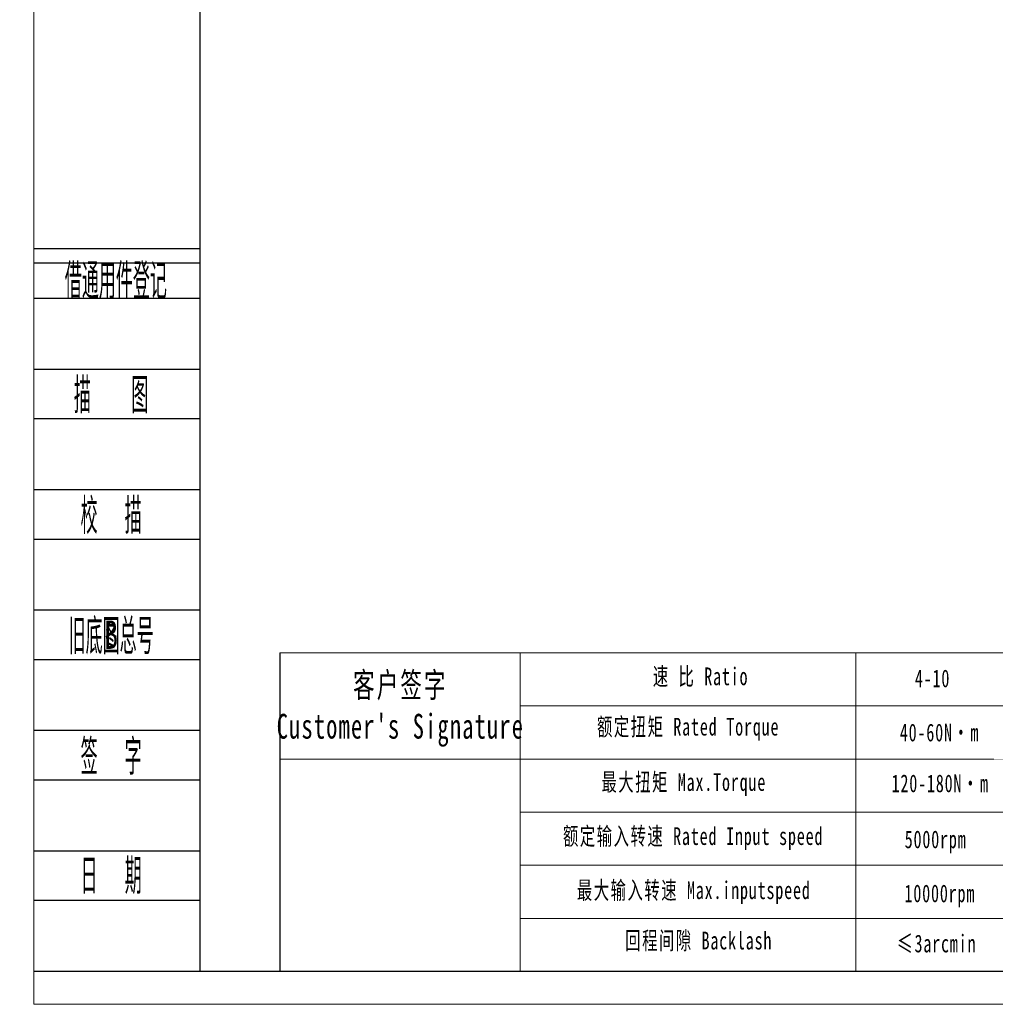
# Model space of a CAD drawing. Header units: millimetres. Extents: x 831 to 1300, y 1031 to 1361.
# Tile 1 of 12: x 831 to 994, y 1031 to 1196. Entities that reach past the tile are written whole.
import ezdxf
from ezdxf.enums import TextEntityAlignment as Align

# ---------------------------------------------------------------- set-up
doc = ezdxf.new("R2010")
doc.units = ezdxf.units.MM
doc.layers.get('0').update_dxf_attribs({"lineweight": 18})
for name, color, linetype in [('2细线层', 4, 'Continuous'), ('6文字层', 3, 'Continuous'), ('7标注层', 4, 'Continuous')]:
    doc.layers.add(name, color=color, linetype=linetype)
doc.layers.add('SLD-0', color=7, linetype='Continuous', lineweight=18)
doc.layers.add('图框_外框线', color=7, linetype='Continuous', lineweight=18)
doc.styles.add('PC_TEXTSTYLE', font='ISOCP.SHX', dxfattribs={"width": 0.707, "bigfont": 'GBCBIG.SHX'})
doc.styles.add('标准', font='txt', dxfattribs={"width": 0.667})

msp = doc.modelspace()

# ---------------------------------------------------------------- linework, layer by layer
for p, q in [((914.7445, 1089.9054), (914.7445, 1036.4952)), ((971.1205, 1089.9054), (971.1205, 1036.4952))]:
    msp.add_line(p, q)
at = {"layer": '2细线层'}
for p, q in [((833.1664, 1157.7382), (860.9926, 1157.7382)), ((833.1664, 1155.361), (860.9926, 1155.361)), ((833.1664, 1149.4182), (860.9926, 1149.4182)), ((833.1664, 1137.5325), (860.9926, 1137.5325)), ((833.1664, 1129.2126), (860.9926, 1129.2126)), ((833.1664, 1117.3269), (860.9926, 1117.3269)), ((833.1664, 1109.0069), (860.9926, 1109.0069)), ((833.1664, 1097.1212), (860.9926, 1097.1212)), ((833.1664, 1088.8013), (860.9926, 1088.8013)), ((833.1664, 1076.9156), (860.9926, 1076.9156)), ((833.1664, 1068.5956), (860.9926, 1068.5956)), ((833.1664, 1056.7099), (860.9926, 1056.7099)), ((833.1664, 1048.39), (860.9926, 1048.39)), ((833.1664, 1036.5043), (860.9926, 1036.5043))]:
    msp.add_line(p, q, dxfattribs=at)
at = {"layer": '7标注层', "color": 0}
msp.add_line((874.4548, 1089.9054), (874.4548, 1036.5043), dxfattribs=at)
at = {"layer": '图框_外框线'}
for p, q in [((874.4548, 1089.9054), (1294.8752, 1089.9054)), ((914.7445, 1080.9954), (1151.0294, 1080.9954)), ((874.4548, 1072.0854), (1294.8752, 1072.0854)), ((914.7445, 1063.1754), (1294.8752, 1063.1754)), ((914.7445, 1054.2654), (1294.8752, 1054.2654)), ((914.7445, 1045.3554), (1294.8752, 1045.3554))]:
    msp.add_line(p, q, dxfattribs=at)
at = {"layer": '图框_外框线', "color": 3}
msp.add_lwpolyline([(833.1797, 1030.9417), (1300.4378, 1030.9417), (1300.4378, 1361.36), (833.1797, 1361.36)], close=True, dxfattribs=at)
at = {"layer": '图框_外框线', "color": 3, "lineweight": 25}
msp.add_lwpolyline([(860.9926, 1036.5043), (1294.8752, 1036.5043), (1294.8752, 1355.7974), (860.9926, 1355.7974)], close=True, dxfattribs=at)

# ---------------------------------------------------------------- texts
at = {"layer": '6文字层', "color": 3, "style": 'PC_TEXTSTYLE'}
for s, width, p in [('借通用件登记', 0.667, (846.9286, 1152.5472)), ('描   图', 0.6667, (846.1355, 1133.3725)), ('校  描', 0.667, (846.1355, 1113.1669)), ('旧底图总号', 0.667, (846.1355, 1092.9613)), ('签  字', 0.667, (846.1355, 1072.7556)), ('日  期', 0.667, (846.143, 1052.6686))]:
    msp.add_text(s, height=5.94284, dxfattribs=dict(at, width=width)).set_placement(p, align=Align.MIDDLE)
at = {"layer": '6文字层', "width": 0.707}
msp.add_text('B', height=4.7543, dxfattribs=at).set_placement((846.1355, 1092.9613), align=Align.MIDDLE)
at = {"layer": 'SLD-0', "color": 1, "attachment_point": 2, "style": '标准'}
for s, insert, char_height, width in [("\\T1.1;客户签字\\PCustomer's Signature", (894.6691, 1086.6087), 4.158, 51.725949), ('\\T1.1;速 比 Ratio', (945.0449, 1087.4554), 2.97, 24.267605), ('{\\T1.1;4-10}', (983.9683, 1087.1129), 2.97, 12.627819), ('\\T1.1;额定扭矩 Rated Torque', (942.9573, 1079.0064), 2.97, 33.349609), ('{\\T1.1;40-60N·m}', (985.1462, 1078.0324), 2.97, 41.054202), ('\\T1.1;最大扭矩 Max.Torque', (942.2266, 1069.7229), 2.97, 38.360302), ('{\\T1.1;120-180N·m}', (985.2516, 1069.5013), 2.97, 33.865921), ('\\T1.1;额定输入转速 Rated Input speed', (943.7923, 1060.6481), 2.97, 54.645247), ('{\\T1.1;5000rpm}', (984.4819, 1060.1078), 2.97, 29.618301), ('\\T1.1;最大输入转速 Max.inputspeed ', (943.8967, 1051.5732), 2.97, 50.260853), ('{\\T1.1;10000rpm}', (985.1908, 1051.0392), 2.97, 40.763782), ('{\\T1.1;回程间隙 Backlash}', (944.7318, 1043.1242), 2.97, 91.287587), ('{\\T1.1;≤3arcmin }', (984.6477, 1042.6322), 2.97, 25.69742)]:
    msp.add_mtext(s, dxfattribs=dict(at, insert=insert, char_height=char_height, width=width))

# ---------------------------------------------------------------- next in the draw order: texts
at = {"layer": 'SLD-0', "color": 1, "insert": (1102.9542, 1077.4982), "char_height": 2.97, "width": 214.412041, "attachment_point": 2, "style": '标准', "bg_fill": 2}
msp.add_mtext('\\A1;最大弯曲力矩M{\\H0.7x;\\S^ 2KB;}{\\H0.7x;\\S3^ ;}', dxfattribs=at)

doc.saveas('drawing.dxf')
